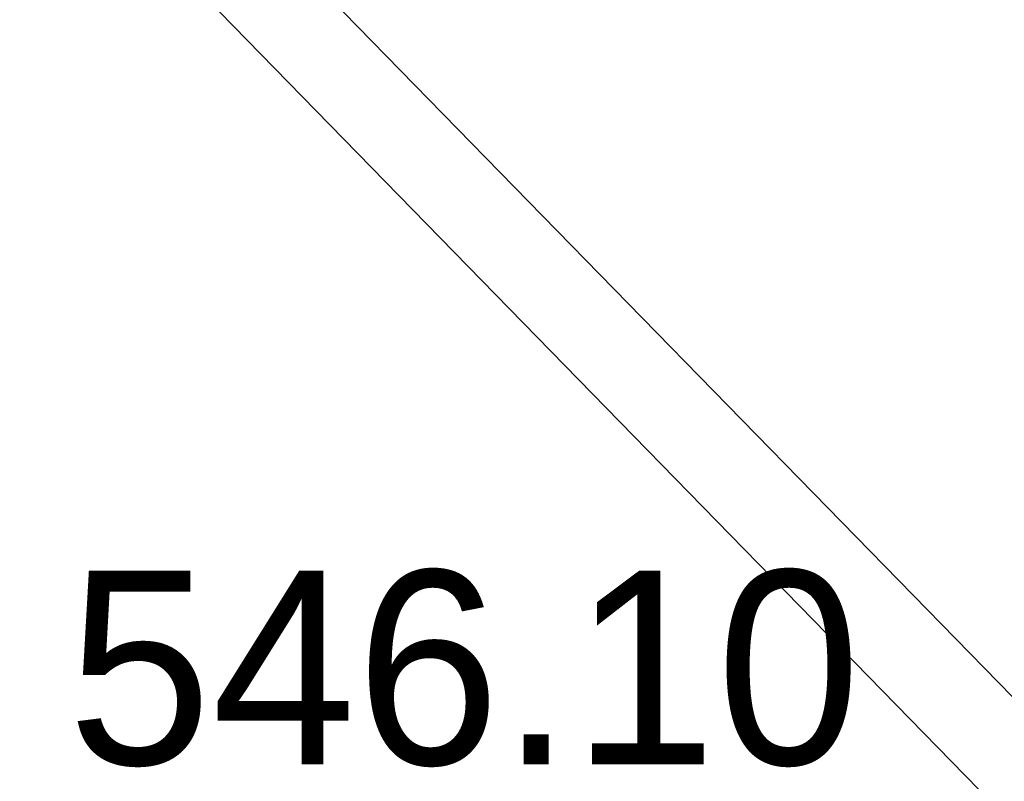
# Model space of a CAD drawing. Extents: x 0 to 370488, y 0 to 4202825.
# Tile 20 of 256: x 360198.4 to 360202.84, y 4200476.37 to 4200479.81. Entities that reach past the tile are written whole.
import ezdxf

# ---------------------------------------------------------------- set-up
doc = ezdxf.new("R2010")
doc.units = 0
doc.header["$LTSCALE"] = 0.5
doc.header["$MEASUREMENT"] = 0
doc.layers.add('(004) Точки рельефа', color=7, linetype='Continuous')
doc.layers.add('(040) Ограда', color=7, linetype='Continuous')
doc.styles.add('D-431', font='txt')
doc.styles.get("Standard").update_dxf_attribs({"font": 'isocpeur.ttf'})
doc.linetypes.add('ОГРАДА_ГЛИН', pattern='A,4,["|",Standard,S=0.8,R=0,X=0,Y=-0.8],0.5,["|",Standard,S=0.8,R=0,X=0,Y=-0.8],3.5', length=8)

msp = doc.modelspace()

# ---------------------------------------------------------------- linework, layer by layer
at = {"layer": '(040) Ограда', "linetype": 'ОГРАДА_ГЛИН', "flags": 128}
msp.add_lwpolyline([(360140.4025, 4200540.7375), (360188.33, 4200491.65), (360223.715, 4200455.4085), (360264.8508, 4200409.8714)], dxfattribs=at)
at = {"layer": '(040) Ограда', "flags": 128}
msp.add_lwpolyline([(360140.1163, 4200540.4581), (360188.0438, 4200491.3706), (360223.4234, 4200455.1346), (360264.554, 4200409.6033)], dxfattribs=at)

# ---------------------------------------------------------------- texts
at = {"layer": '(004) Точки рельефа', "style": 'D-431'}
msp.add_text('546.10', height=0.875, dxfattribs=at).set_placement((360198.61, 4200476.45))

doc.saveas('drawing.dxf')
